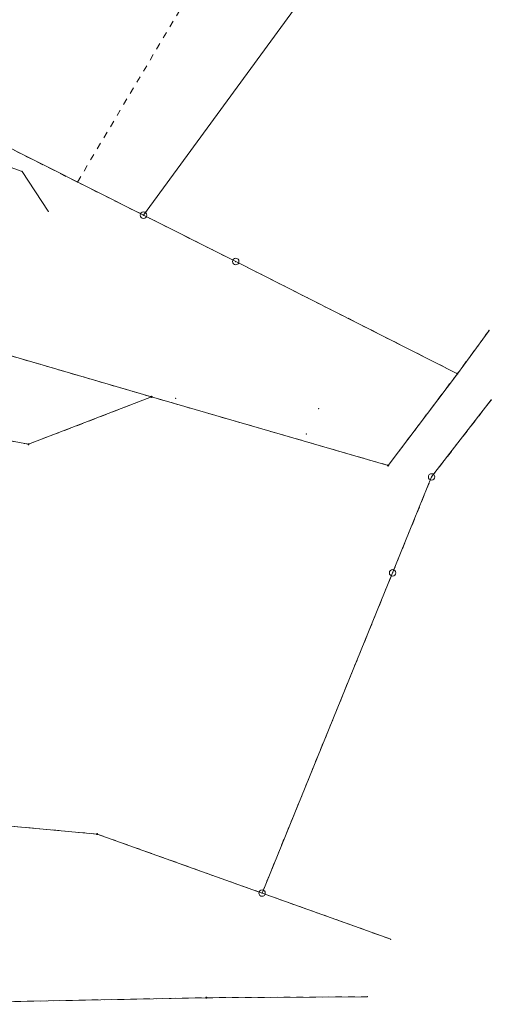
# Model space of a CAD drawing. Extents: x 6456700 to 6518119, y 5963420 to 5980059.
# Tile 215 of 256: x 6512521 to 6512558, y 5966227 to 5966304. Entities that reach past the tile are written whole.
import ezdxf

# ---------------------------------------------------------------- set-up
doc = ezdxf.new("R2010")
doc.units = 0
doc.header["$MEASUREMENT"] = 0
doc.linetypes.add('L_0_03', pattern=[1, 0.5, -0.5])
doc.layers.get('0').update_dxf_attribs({"color": 2, "linetype": 'CONTINUOUS', "lineweight": 5})
for name, color, linetype, lineweight in [('202_punkt_graniczny', 7, 'CONTINUOUS', 18), ('203_punkt_graniczny', 7, 'CONTINUOUS', 18), ('218_kontur_uzytku_gruntowego', 96, 'L_0_03', 18), ('219_dzialka_ewidencyjna', 7, 'CONTINUOUS', 18), ('ogrodzenie_trwale', 7, 'CONTINUOUS', 18), ('przewod_telekomunikacyjny_podziemny', 7, 'CONTINUOUS', 18)]:
    doc.layers.add(name, color=color, linetype=linetype, lineweight=lineweight)

# ---------------------------------------------------------------- blocks, each defined once
blk = doc.blocks.new('mdcp_nowa')
at = {"layer": '203_punkt_graniczny', "linetype": 'Continuous', "lineweight": 18, "true_color": 0x000000}
for points in [[(6495286.61, 5982727.295, 1), (6495286.61, 5982727.385, 1)], [(6495262.9, 5982725.495, 1), (6495262.9, 5982725.585, 1)], [(6495253.37, 5982721.825, 1), (6495253.37, 5982721.915, 1)], [(6495281.25, 5982720.185, 1), (6495281.25, 5982720.275, 1)], [(6495258.69, 5982691.625, 1), (6495258.69, 5982691.715, 1)], [(6495267.15, 5982678.945, 1), (6495267.15, 5982679.035, 1)]]:
    blk.add_hatch(color=18, dxfattribs=at).paths.add_polyline_path(points)
for p in [(6495289.071, 5982730.692), (6495289.239, 5982725.312), (6495281.449, 5982683.523), (6495279.619, 5982679.065)]:
    blk.add_point(p)
at = {"layer": '202_punkt_graniczny', "color": 7, "linetype": 'Continuous', "lineweight": 18}
for centre in [(6495262.28, 5982739.62), (6495269.43, 5982736.03), (6495284.61, 5982719.34), (6495281.59, 5982711.91), (6495271.47, 5982687.1)]:
    blk.add_circle(centre, 0.25, dxfattribs=at)
at = {"layer": '202_punkt_graniczny'}
for p in [(6495262.28, 5982739.62), (6495269.43, 5982736.03), (6495284.61, 5982719.34), (6495281.59, 5982711.91), (6495271.47, 5982687.1)]:
    blk.add_point(p, dxfattribs=at)
at = {"layer": '203_punkt_graniczny', "color": 7, "linetype": 'Continuous', "lineweight": 18}
for centre in [(6495286.61, 5982727.34), (6495262.9, 5982725.54), (6495253.37, 5982721.87), (6495281.25, 5982720.23), (6495258.69, 5982691.67), (6495267.15, 5982678.99)]:
    blk.add_circle(centre, 0.045, dxfattribs=at)
at = {"layer": '203_punkt_graniczny'}
for p in [(6495286.61, 5982727.34), (6495262.9, 5982725.54), (6495253.37, 5982721.87), (6495281.25, 5982720.23), (6495258.69, 5982691.67), (6495267.15, 5982678.99)]:
    blk.add_point(p, dxfattribs=at)
at = {"layer": '218_kontur_uzytku_gruntowego', "lineweight": 18, "flags": 128}
for points in [[(6495257.16, 5982742.18), (6495271.89, 5982766.92)], [(6495257.16, 5982742.18), (6495250.35, 5982745.6)], [(6495262.28, 5982739.62), (6495257.16, 5982742.18)], [(6495269.43, 5982736.03), (6495262.28, 5982739.62)], [(6495286.61, 5982727.34), (6495269.43, 5982736.03)], [(6495262.9, 5982725.54), (6495232.48, 5982734.43)], [(6495289.071, 5982730.692), (6495286.61, 5982727.34)], [(6495286.61, 5982727.34), (6495281.25, 5982720.23)], [(6495253.37, 5982721.87), (6495262.9, 5982725.54)], [(6495281.25, 5982720.23), (6495262.9, 5982725.54)], [(6495284.61, 5982719.34), (6495289.239, 5982725.312)], [(6495242.21, 5982723.95), (6495253.37, 5982721.87)], [(6495281.59, 5982711.91), (6495284.61, 5982719.34)], [(6495271.47, 5982687.1), (6495281.59, 5982711.91)], [(6495222.38, 5982695.01), (6495258.69, 5982691.67)], [(6495258.69, 5982691.67), (6495271.47, 5982687.1)], [(6495281.449, 5982683.523), (6495271.47, 5982687.1)], [(6495241.28, 5982678.48), (6495267.15, 5982678.99)], [(6495267.15, 5982678.99), (6495279.619, 5982679.065)]]:
    blk.add_lwpolyline(points, dxfattribs=at)
at = {"layer": '218_kontur_uzytku_gruntowego'}
for p in [(6495257.16, 5982742.18), (6495257.16, 5982742.18), (6495257.16, 5982742.18), (6495257.16, 5982742.18), (6495262.28, 5982739.62), (6495262.28, 5982739.62), (6495269.43, 5982736.03), (6495269.43, 5982736.03), (6495286.61, 5982727.34), (6495286.61, 5982727.34), (6495286.61, 5982727.34), (6495286.61, 5982727.34), (6495262.9, 5982725.54), (6495262.9, 5982725.54), (6495262.9, 5982725.54), (6495262.9, 5982725.54), (6495262.9, 5982725.54), (6495262.9, 5982725.54), (6495253.37, 5982721.87), (6495253.37, 5982721.87), (6495253.37, 5982721.87), (6495253.37, 5982721.87), (6495281.25, 5982720.23), (6495281.25, 5982720.23), (6495281.25, 5982720.23), (6495281.25, 5982720.23), (6495284.61, 5982719.34), (6495284.61, 5982719.34), (6495281.59, 5982711.91), (6495281.59, 5982711.91), (6495258.69, 5982691.67), (6495258.69, 5982691.67), (6495258.69, 5982691.67), (6495258.69, 5982691.67), (6495271.47, 5982687.1), (6495271.47, 5982687.1), (6495271.47, 5982687.1), (6495271.47, 5982687.1), (6495267.15, 5982678.99), (6495267.15, 5982678.99), (6495267.15, 5982678.99), (6495267.15, 5982678.99)]:
    blk.add_point(p, dxfattribs=at)
at = {"layer": '219_dzialka_ewidencyjna', "color": 3, "linetype": 'Continuous', "lineweight": 18, "flags": 128}
for points in [[(6495262.28, 5982739.62), (6495278.63, 5982761.98)], [(6495250.35, 5982745.6), (6495262.28, 5982739.62)], [(6495262.28, 5982739.62), (6495269.43, 5982736.03)], [(6495286.61, 5982727.34), (6495269.43, 5982736.03)], [(6495262.9, 5982725.54), (6495232.48, 5982734.43)], [(6495289.071, 5982730.692), (6495286.61, 5982727.34)], [(6495281.25, 5982720.23), (6495286.61, 5982727.34)], [(6495253.37, 5982721.87), (6495262.9, 5982725.54)], [(6495262.9, 5982725.54), (6495281.25, 5982720.23)], [(6495289.239, 5982725.312), (6495284.61, 5982719.34)], [(6495242.21, 5982723.95), (6495253.37, 5982721.87)], [(6495284.61, 5982719.34), (6495281.59, 5982711.91)], [(6495281.59, 5982711.91), (6495271.47, 5982687.1)], [(6495258.69, 5982691.67), (6495222.38, 5982695.01)], [(6495258.69, 5982691.67), (6495271.47, 5982687.1)], [(6495281.449, 5982683.523), (6495271.47, 5982687.1)], [(6495241.28, 5982678.48), (6495267.15, 5982678.99)], [(6495279.619, 5982679.065), (6495267.15, 5982678.99)]]:
    blk.add_lwpolyline(points, dxfattribs=at)
at = {"layer": '219_dzialka_ewidencyjna', "color": 3}
for p in [(6495262.28, 5982739.62), (6495262.28, 5982739.62), (6495262.28, 5982739.62), (6495269.43, 5982736.03), (6495269.43, 5982736.03), (6495286.61, 5982727.34), (6495286.61, 5982727.34), (6495286.61, 5982727.34), (6495262.9, 5982725.54), (6495262.9, 5982725.54), (6495262.9, 5982725.54), (6495253.37, 5982721.87), (6495253.37, 5982721.87), (6495281.25, 5982720.23), (6495281.25, 5982720.23), (6495284.61, 5982719.34), (6495284.61, 5982719.34), (6495281.59, 5982711.91), (6495281.59, 5982711.91), (6495258.69, 5982691.67), (6495258.69, 5982691.67), (6495271.47, 5982687.1), (6495271.47, 5982687.1), (6495271.47, 5982687.1), (6495267.15, 5982678.99), (6495267.15, 5982678.99)]:
    blk.add_point(p, dxfattribs=at)
at = {"layer": 'ogrodzenie_trwale'}
for p in [(6495264.77, 5982725.44), (6495275.86, 5982724.62), (6495274.9, 5982722.66)]:
    blk.add_point(p, dxfattribs=at)
at = {"layer": 'przewod_telekomunikacyjny_podziemny', "color": 30, "linetype": 'Continuous', "lineweight": 18, "flags": 128}
blk.add_lwpolyline([(6495219.29, 5982750.17), (6495243.66, 5982746.34), (6495252.87, 5982743.01), (6495254.9, 5982739.92)], dxfattribs=at)
at = {"layer": 'przewod_telekomunikacyjny_podziemny'}
for p in [(6495252.87, 5982743.01), (6495254.9, 5982739.92)]:
    blk.add_point(p, dxfattribs=at)

msp = doc.modelspace()

# ---------------------------------------------------------------- block references
at = {"linetype": 'ByBlock'}
msp.add_blockref('mdcp_nowa', (17268.786, -16450.998), dxfattribs=at)

doc.saveas('drawing.dxf')
